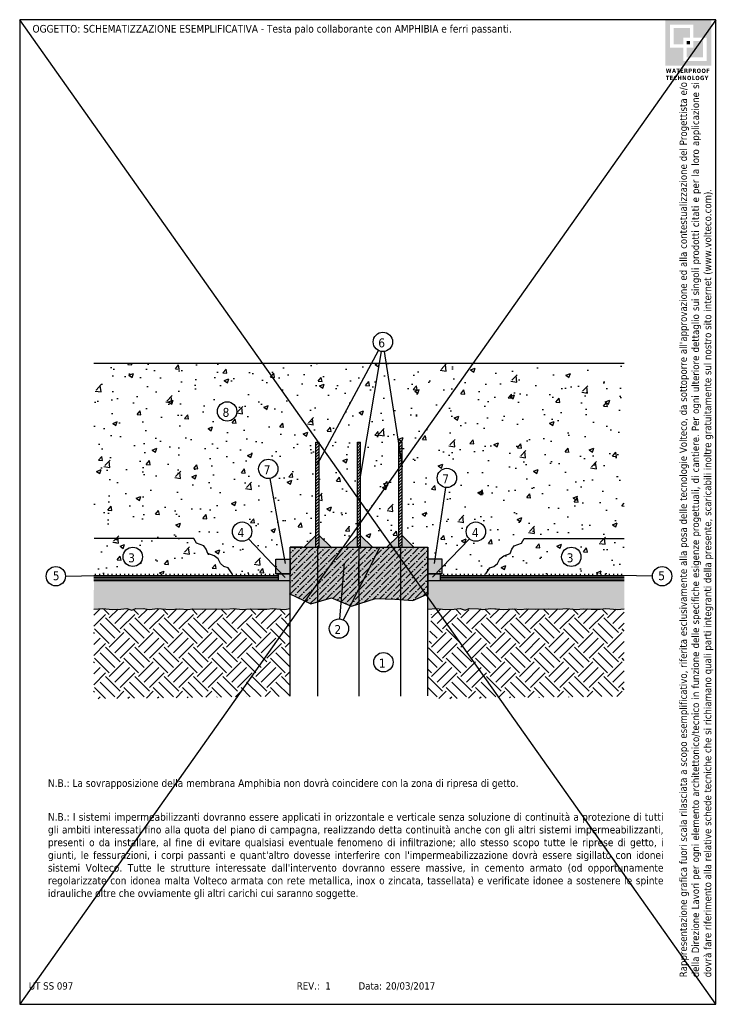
# Model space of a CAD drawing. Extents: x 80953 to 81082, y -8489 to -8459.
# Tile 1 of 5: x 80953 to 80974, y -8489 to -8459. Entities that reach past the tile are written whole.
import ezdxf
from ezdxf.enums import TextEntityAlignment as Align

# ---------------------------------------------------------------- set-up
doc = ezdxf.new("R2010")
doc.units = 0
doc.header["$LTSCALE"] = 25
doc.header["$MEASUREMENT"] = 0
doc.linetypes.add('CONTINUA', pattern=[0])
doc.linetypes.add('TRATTEGGIATA2', pattern=[22, 16, -6])
doc.layers.get('0').update_dxf_attribs({"linetype": 'CONTINUOUS'})
doc.layers.add('107', color=7, linetype='CONTINUA')
doc.layers.add('146', color=6, linetype='CONTINUA')
doc.layers.add('nascosto', color=7, linetype='CONTINUOUS', lineweight=25, plot=False)
doc.styles.add('Tahoma', font='tahoma.ttf', dxfattribs={"height": 0.35})
pattern_1 = [(45, (65.50205, 9.4752), (6e-17, 0.8838834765), [0.625, -0.625]), (45, (65.3363, 9.6409), (6e-17, 0.8838834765), [0.625, -0.625]), (45, (65.1706, 9.80665), (6e-17, 0.8838834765), [0.625, -0.625]), (135, (65.1706, 9.91714), (-0.8838834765, 1e-16), [0.625, -0.625]), (135, (65.3363, 10.08287), (-0.8838834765, 1e-16), [0.625, -0.625]), (135, (65.50205, 10.2486), (-0.8838834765, 1e-16), [0.625, -0.625])]

msp = doc.modelspace()

# ---------------------------------------------------------------- hatches: boundary and pattern name
h = msp.add_hatch(color=252)
h.dxf.hatch_style = 1
h.paths.add_polyline_path([(80973.695, -8459.195), (80972.306, -8459.195), (80972.306, -8460.583), (80973.695, -8460.583)])
h.paths.add_polyline_path([(80972.451, -8460.043), (80972.451, -8459.341), (80973.154, -8459.341), (80973.154, -8459.734), (80973.55, -8459.734), (80973.55, -8460.436), (80972.847, -8460.436), (80972.847, -8460.043)], flags=16)
h.paths.add_polyline_path([(80972.555, -8459.94), (80972.555, -8459.445), (80973.05, -8459.445), (80973.05, -8459.734), (80972.847, -8459.734), (80972.847, -8459.94)], flags=0)
h.paths.add_polyline_path([(80972.951, -8460.043), (80973.154, -8460.043), (80973.154, -8459.838), (80973.446, -8459.838), (80973.446, -8460.333), (80972.951, -8460.333)], flags=0)
h.paths.add_polyline_path([(80972.951, -8459.94), (80972.951, -8459.838), (80973.05, -8459.838), (80973.05, -8459.94)], flags=0)
h.paths.add_polyline_path([(80973.05, -8459.445), (80972.555, -8459.445), (80972.555, -8459.94), (80972.847, -8459.94), (80972.847, -8459.734), (80973.05, -8459.734)], flags=0)
h.paths.add_polyline_path([(80973.05, -8459.838), (80972.951, -8459.838), (80972.951, -8459.94), (80973.05, -8459.94)], flags=0)
h.paths.add_polyline_path([(80973.446, -8459.838), (80973.154, -8459.838), (80973.154, -8460.043), (80972.951, -8460.043), (80972.951, -8460.333), (80973.446, -8460.333)], flags=0)
h = msp.add_hatch(color=252)
h.dxf.hatch_style = 1
h.paths.add_polyline_path([(80973.05, -8459.445), (80972.555, -8459.445), (80972.555, -8459.94), (80972.847, -8459.94), (80972.847, -8459.734), (80973.05, -8459.734)])
h = msp.add_hatch(color=252)
h.dxf.hatch_style = 1
h.paths.add_polyline_path([(80973.05, -8459.838), (80972.951, -8459.838), (80972.951, -8459.94), (80973.05, -8459.94)])
h = msp.add_hatch(color=252)
h.dxf.hatch_style = 1
h.paths.add_polyline_path([(80973.446, -8459.838), (80973.154, -8459.838), (80973.154, -8460.043), (80972.951, -8460.043), (80972.951, -8460.333), (80973.446, -8460.333)])
at = {"linetype": 'CONTINUA'}
h = msp.add_hatch(dxfattribs=at)
h.set_pattern_fill('AR-CONC', color=256, scale=0.2)
h.set_pattern_definition([(50, (0, 0), (1.434520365, -0.12550427), [0.15, -1.65]), (355, (0, 0), (-0.277502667, 1.504384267), [0.12, -1.32]), (100.4514445, (0.1195, -0.0105), (1.157017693, 1.378879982), [0.127480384, -1.402284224]), (46.1842, (0, 0.4), (2.13448266, -0.33103856), [0.225, -2.475]), (96.6356355, (0.1779, 0.3724), (1.86932389, 1.9482372), [0.191220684, -2.10342752]), (351.184164, (0, 0.4), (1.86932389, 1.9482372), [0.18, -1.98]), (21, (0.2, 0.3), (1.193814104, -0.805237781), [0.15, -1.65]), (326, (0.2, 0.3), (0.486630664, 1.45030009), [0.12, -1.32]), (71.4514447, (0.2995, 0.2329), (1.680444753, 0.645062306), [0.12748038, -1.402284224]), (37.5, (0, 0), (0.0243197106, 0.6657877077), [0, -1.304, 0, -1.34, 0, -1.325]), (7.5, (0, 0), (0.526139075, 0.788823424), [0, -0.764, 0, -1.274, 0, -0.505]), (327.5, (-0.446, 0), (1.0676448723, -0.0451097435), [0, -0.5, 0, -1.56, 0, -2.07]), (317.5, (-0.646, 0), (1.166372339, 0.200209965), [0, -0.65, 0, -1.036, 0, -1.47])])
h.paths.add_polyline_path([(80971.068, -8469.557), (80963.887, -8469.557), (80964.253, -8471.941), (80964.368, -8471.941), (80964.368, -8474.751), (80964.725, -8475.108), (80965.142, -8475.108), (80965.142, -8475.494), (80965.35, -8475.494), (80965.674, -8473.307, -0.370395), (80965.426, -8473.018, -1), (80966.01, -8473.018, -0.459434), (80965.674, -8473.307), (80965.35, -8475.494), (80965.481, -8475.494), (80965.481, -8475.858), (80966.397, -8474.853, -0.21102), (80966.302, -8474.637, -1), (80966.885, -8474.637, -0.651501), (80966.397, -8474.853), (80965.481, -8475.858), (80965.481, -8475.911), (80966.893, -8475.911), (80967.017, -8475.732), (80967.14, -8475.686), (80967.244, -8475.596), (80967.315, -8475.453), (80967.439, -8475.369), (80967.627, -8475.297), (80967.679, -8475.161), (80967.75, -8475.07), (80967.97, -8474.98), (80968.045, -8474.843), (80971.068, -8474.843)])
h.paths.add_polyline_path([(80963.447, -8469.557), (80955.068, -8469.557), (80955.068, -8474.843), (80958.091, -8474.843), (80958.165, -8474.98), (80958.386, -8475.07), (80958.457, -8475.161), (80958.509, -8475.297), (80958.697, -8475.369), (80958.82, -8475.453), (80958.892, -8475.596), (80958.995, -8475.686), (80959.119, -8475.732), (80959.243, -8475.911), (80960.655, -8475.911), (80960.655, -8475.858), (80959.739, -8474.853, -0.651501), (80959.25, -8474.637, -1), (80959.834, -8474.637, -0.21102), (80959.739, -8474.853), (80960.655, -8475.858), (80960.655, -8475.494), (80960.83, -8475.494), (80960.384, -8473.032, -0.467782), (80960.04, -8472.745, -1), (80960.624, -8472.745, -0.3626), (80960.384, -8473.032), (80960.83, -8475.494), (80960.994, -8475.494), (80960.994, -8475.108), (80961.411, -8475.108), (80961.768, -8474.751), (80961.768, -8471.941), (80961.868, -8471.941), (80961.868, -8472.502)])
h.paths.add_polyline_path([(80958.8, -8471.011, -1), (80959.383, -8471.011, -1)], flags=16)
h.paths.add_polyline_path([(80963.681, -8469.557), (80963.447, -8469.557), (80961.868, -8472.502), (80961.868, -8474.751), (80962.225, -8475.108), (80962.661, -8475.108), (80963.018, -8474.751), (80963.018, -8471.941), (80963.118, -8471.941), (80963.118, -8472.88)])
h.paths.add_polyline_path([(80963.887, -8469.557), (80963.681, -8469.557), (80963.118, -8472.88), (80963.118, -8474.751), (80963.475, -8475.108), (80963.911, -8475.108), (80964.268, -8474.751), (80964.268, -8472.036)])
h.paths.add_polyline_path([(80958.697, -8475.369), (80958.509, -8475.297), (80958.457, -8475.161), (80958.386, -8475.07), (80958.165, -8474.98), (80958.091, -8474.843), (80955.068, -8474.843), (80955.068, -8475.911), (80959.243, -8475.911), (80959.119, -8475.732), (80958.995, -8475.686), (80958.892, -8475.596), (80958.82, -8475.453)], flags=17)
h.paths.add_polyline_path([(80955.953, -8475.397, -1), (80956.537, -8475.397, -1)], flags=16)
h.paths.add_polyline_path([(80971.068, -8474.843), (80968.045, -8474.843), (80967.97, -8474.98), (80967.75, -8475.07), (80967.679, -8475.161), (80967.627, -8475.297), (80967.439, -8475.369), (80967.315, -8475.453), (80967.244, -8475.596), (80967.14, -8475.686), (80967.017, -8475.732), (80966.893, -8475.911), (80971.068, -8475.911)])
h.paths.add_polyline_path([(80969.764, -8475.397, -1), (80969.18, -8475.397, -1)], flags=16)
h.paths.add_polyline_path([(80958.883, -8471.252), (80959.227, -8471.252), (80959.227, -8470.828), (80958.883, -8470.828)], flags=24)
h.paths.add_polyline_path([(80956.037, -8475.637), (80956.381, -8475.637), (80956.381, -8475.215), (80956.037, -8475.215)], flags=24)
h.paths.add_polyline_path([(80969.264, -8475.637), (80969.607, -8475.637), (80969.607, -8475.215), (80969.264, -8475.215)], flags=24)
h = msp.add_hatch(dxfattribs=at)
h.set_pattern_fill('ANSI31', color=256, scale=0.5, style=0)
h.set_pattern_definition([(45, (89.377516, 11.149927), (-0.044194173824, 0.044194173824), [])])
h.paths.add_polyline_path([(80961.868, -8471.941), (80961.768, -8471.941), (80961.768, -8475.108), (80961.868, -8475.108)])
h.paths.add_polyline_path([(80963.118, -8471.941), (80963.018, -8471.941), (80963.018, -8475.108), (80963.118, -8475.108)])
h.paths.add_polyline_path([(80964.368, -8472.686), (80964.268, -8472.036), (80964.268, -8475.108), (80964.368, -8475.108)])
h.paths.add_polyline_path([(80964.368, -8471.941), (80964.268, -8471.941), (80964.268, -8472.036), (80964.368, -8472.686)])
h = msp.add_hatch(color=133, dxfattribs=at)
h.dxf.hatch_style = 1
h.paths.add_polyline_path([(80961.768, -8474.751), (80961.411, -8475.108), (80961.768, -8475.108)])
h.paths.add_polyline_path([(80961.868, -8474.751), (80961.868, -8475.108), (80962.225, -8475.108)])
h = msp.add_hatch(color=133, dxfattribs=at)
h.dxf.hatch_style = 1
h.paths.add_polyline_path([(80963.018, -8474.751), (80962.661, -8475.108), (80963.018, -8475.108)])
h.paths.add_polyline_path([(80963.118, -8474.751), (80963.118, -8475.108), (80963.475, -8475.108)])
h = msp.add_hatch(color=133, dxfattribs=at)
h.dxf.hatch_style = 1
h.paths.add_polyline_path([(80964.268, -8474.751), (80963.911, -8475.108), (80964.268, -8475.108)])
h.paths.add_polyline_path([(80964.368, -8474.751), (80964.368, -8475.108), (80964.725, -8475.108)])
h = msp.add_hatch(color=253, dxfattribs=at)
h.dxf.hatch_style = 1
h.paths.add_polyline_path([(80961.818, -8475.108), (80960.994, -8475.108), (80960.994, -8476.502), (80960.994, -8476.515), (80961.616, -8476.811), (80961.818, -8476.754)])
h.paths.add_polyline_path([(80963.068, -8475.108), (80961.818, -8475.108), (80961.818, -8476.754), (80962.239, -8476.636), (80962.809, -8476.874), (80963.068, -8476.356)])
h.paths.add_polyline_path([(80963.693, -8475.108), (80963.068, -8475.108), (80963.068, -8476.356)], flags=17)
h.paths.add_polyline_path([(80963.068, -8476.356), (80962.809, -8476.874), (80962.843, -8476.889), (80963.068, -8476.816)])
h.paths.add_polyline_path([(80964.318, -8475.108), (80963.693, -8475.108), (80963.068, -8476.356), (80963.068, -8476.816), (80963.564, -8476.655), (80964.149, -8476.675), (80964.318, -8476.687)])
h.paths.add_polyline_path([(80965.142, -8475.108), (80964.318, -8475.108), (80964.318, -8476.687), (80964.695, -8476.714), (80965.142, -8476.521)])
h = msp.add_hatch(dxfattribs=at)
h.set_pattern_fill('ANSI36', color=256, style=0)
h.paths.add_polyline_path([(80961.818, -8475.108), (80960.994, -8475.108), (80960.994, -8476.515), (80961.616, -8476.811), (80961.818, -8476.754)])
h.paths.add_polyline_path([(80963.068, -8475.108), (80961.818, -8475.108), (80961.818, -8476.754), (80962.239, -8476.636), (80962.843, -8476.889), (80963.068, -8476.816)])
h.paths.add_polyline_path([(80964.318, -8475.108), (80963.068, -8475.108), (80963.068, -8475.547), (80963.068, -8476.226), (80963.068, -8476.816), (80963.564, -8476.655), (80964.149, -8476.675), (80964.318, -8476.687)])
h.paths.add_polyline_path([(80965.142, -8475.108), (80964.772, -8475.108), (80964.318, -8475.108), (80964.318, -8476.687), (80964.695, -8476.714), (80965.142, -8476.521)])
h = msp.add_hatch(color=1, dxfattribs=at)
h.dxf.hatch_style = 1
h.paths.add_polyline_path([(80960.558, -8475.726), (80960.558, -8475.911), (80960.733, -8475.911)], flags=17)
h.paths.add_polyline_path([(80960.994, -8475.463), (80960.558, -8475.463), (80960.558, -8475.726), (80960.733, -8475.911), (80960.994, -8475.911)])
h.paths.add_polyline_path([(80965.58, -8475.463), (80965.145, -8475.463), (80965.145, -8475.911), (80965.58, -8475.911)])
h = msp.add_hatch(dxfattribs=at)
h.set_pattern_fill('LINE', color=256, angle=90)
h.paths.add_polyline_path([(80960.626, -8475.961), (80960.626, -8475.911), (80955.068, -8475.911), (80955.068, -8475.961)])
h.paths.add_polyline_path([(80965.512, -8475.911), (80965.512, -8475.961), (80971.068, -8475.961), (80971.068, -8475.911)])
h = msp.add_hatch(color=4, dxfattribs=at)
h.dxf.hatch_style = 1
h.paths.add_polyline_path([(80960.626, -8475.961), (80955.068, -8475.961), (80955.068, -8476.011), (80960.626, -8476.011)])
h.paths.add_polyline_path([(80960.626, -8476.061), (80955.068, -8476.061), (80955.068, -8476.111), (80960.626, -8476.111)])
h.paths.add_polyline_path([(80971.068, -8475.961), (80965.512, -8475.961), (80965.512, -8476.011), (80971.068, -8476.011)])
h.paths.add_polyline_path([(80971.068, -8476.061), (80965.512, -8476.061), (80965.512, -8476.111), (80971.068, -8476.111)])
h = msp.add_hatch(color=133, dxfattribs=at)
h.dxf.hatch_style = 1
h.paths.add_polyline_path([(80960.994, -8475.911), (80960.626, -8475.911), (80960.626, -8476.111), (80960.994, -8476.111)])
h.paths.add_polyline_path([(80965.512, -8475.911), (80965.142, -8475.911), (80965.142, -8476.111), (80965.512, -8476.111)])
h = msp.add_hatch(dxfattribs=at)
h.set_pattern_fill('AR-SAND', color=256, scale=0.2)
h.set_pattern_definition([(37.5, (0, 0), (-0.0125986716, 0.3853647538), [0, -0.304, 0, -0.34, 0, -0.325]), (7.5, (0, 0), (0.353955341, 0.564429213), [0, -0.164, 0, -0.274, 0, -0.105]), (327.5, (-0.246, 0), (0.6228283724, 0.0011318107), [0, -0.1, 0, -0.36, 0, -0.47]), (317.5, (-0.246, 0), (0.601225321, 0.175535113), [0, -0.05, 0, -0.236, 0, -0.27])])
h.paths.add_polyline_path([(80960.994, -8476.111), (80955.071, -8476.111), (80955.068, -8476.979), (80955.343, -8476.96), (80955.625, -8476.989), (80955.888, -8476.971), (80956.07, -8476.96), (80956.212, -8477.002), (80956.336, -8476.957), (80956.617, -8476.964), (80956.753, -8476.982), (80956.989, -8476.957), (80957.36, -8476.984), (80957.658, -8476.964), (80957.906, -8476.982), (80958.052, -8476.964), (80958.334, -8476.978), (80958.726, -8476.962), (80959.057, -8476.978), (80959.273, -8476.96), (80959.561, -8476.99), (80959.782, -8476.963), (80960.012, -8476.979), (80960.291, -8476.976), (80960.463, -8476.956), (80960.817, -8476.99), (80960.994, -8476.958)])
h.paths.add_polyline_path([(80971.068, -8476.111), (80965.142, -8476.111), (80965.142, -8476.521), (80965.142, -8476.977), (80965.397, -8476.96), (80965.678, -8476.989), (80965.942, -8476.971), (80966.124, -8476.96), (80966.266, -8477.002), (80966.39, -8476.957), (80966.671, -8476.964), (80966.806, -8476.982), (80967.042, -8476.957), (80967.414, -8476.984), (80967.712, -8476.964), (80967.959, -8476.982), (80968.106, -8476.964), (80968.388, -8476.978), (80968.78, -8476.962), (80969.11, -8476.978), (80969.327, -8476.96), (80969.615, -8476.99), (80969.836, -8476.963), (80970.066, -8476.979), (80970.345, -8476.976), (80970.516, -8476.956), (80970.87, -8476.99), (80971.068, -8476.969)])
h = msp.add_hatch(dxfattribs=at)
h.set_pattern_fill('EARTH', color=8, scale=2.5, angle=45, style=0)
h.set_pattern_definition(pattern_1)
h.paths.add_polyline_path([(80955.068, -8477.197), (80955.068, -8479.678), (80960.994, -8479.602), (80960.994, -8476.958), (80960.817, -8476.99), (80960.463, -8476.956), (80960.291, -8476.976), (80960.012, -8476.979), (80959.782, -8476.963), (80959.561, -8476.99), (80959.273, -8476.96), (80959.057, -8476.978), (80958.726, -8476.962), (80958.334, -8476.978), (80958.052, -8476.964), (80957.906, -8476.982), (80957.658, -8476.964), (80957.36, -8476.984), (80956.989, -8476.957), (80956.753, -8476.982), (80956.617, -8476.964), (80956.336, -8476.957), (80956.212, -8477.002), (80956.07, -8476.96), (80955.888, -8476.971), (80955.625, -8476.989), (80955.343, -8476.96), (80955.088, -8476.977)])
h = msp.add_hatch(dxfattribs=at)
h.set_pattern_fill('EARTH', color=8, scale=2.5, angle=45, style=0)
h.set_pattern_definition(pattern_1)
h.paths.add_polyline_path([(80971.068, -8479.604), (80971.068, -8476.977), (80970.998, -8476.99), (80970.644, -8476.956), (80970.473, -8476.976), (80970.193, -8476.979), (80969.964, -8476.963), (80969.743, -8476.99), (80969.455, -8476.96), (80969.238, -8476.978), (80968.907, -8476.962), (80968.516, -8476.978), (80968.233, -8476.964), (80968.087, -8476.982), (80967.839, -8476.964), (80967.542, -8476.984), (80967.17, -8476.957), (80966.934, -8476.982), (80966.799, -8476.964), (80966.517, -8476.957), (80966.394, -8477.002), (80966.252, -8476.96), (80966.069, -8476.971), (80965.806, -8476.989), (80965.525, -8476.96), (80965.27, -8476.977), (80965.144, -8478.329), (80965.161, -8479.679)])

# ---------------------------------------------------------------- linework, layer by layer
for p, q in [((80961.814, -8472.602), (80963.653, -8469.173)), ((80963.741, -8469.202), (80963.092, -8473.034)), ((80963.832, -8469.202), (80964.368, -8472.686)), ((80960.85, -8475.6), (80960.384, -8473.032)), ((80965.674, -8473.307), (80965.334, -8475.6)), ((80959.739, -8474.853), (80960.837, -8476.023)), ((80966.397, -8474.853), (80965.283, -8476.013)), ((80963.693, -8475.108), (80962.595, -8477.301)), ((80962.489, -8477.271), (80962.63, -8475.589)), ((80954.216, -8475.978), (80955.178, -8475.963)), ((80955.068, -8476.011), (80960.626, -8476.011)), ((80955.068, -8476.061), (80960.626, -8476.061)), ((80955.071, -8475.961), (80960.626, -8475.961)), ((80960.558, -8475.911), (80960.994, -8475.911)), ((80960.626, -8475.911), (80960.994, -8475.911)), ((80960.626, -8475.911), (80960.626, -8476.111)), ((80960.655, -8475.911), (80960.894, -8475.911)), ((80965.512, -8475.911), (80965.145, -8475.911)), ((80965.58, -8475.911), (80965.145, -8475.911)), ((80965.512, -8475.911), (80965.512, -8476.111)), ((80965.512, -8475.961), (80971.065, -8475.961)), ((80965.512, -8475.961), (80971.065, -8475.961)), ((80965.512, -8476.011), (80971.065, -8476.011)), ((80965.512, -8476.061), (80971.068, -8476.061)), ((80971.919, -8475.978), (80970.958, -8475.963)), ((80955.068, -8476.111), (80960.994, -8476.111)), ((80965.142, -8476.111), (80971.068, -8476.111))]:
    msp.add_line(p, q, dxfattribs=at)
at = {"linetype": 'Continuous'}
for p, q in [((80961.768, -8471.941), (80961.868, -8471.941)), ((80961.768, -8475.125), (80961.768, -8471.941)), ((80961.868, -8475.108), (80961.868, -8471.941)), ((80963.018, -8471.941), (80963.118, -8471.941)), ((80963.018, -8475.108), (80963.018, -8471.941)), ((80963.118, -8475.149), (80963.118, -8471.941)), ((80964.268, -8471.941), (80964.368, -8471.941)), ((80964.268, -8475.108), (80964.268, -8471.941)), ((80964.368, -8475.108), (80964.368, -8471.941)), ((80961.411, -8475.108), (80961.768, -8474.751)), ((80962.225, -8475.108), (80961.868, -8474.751)), ((80962.661, -8475.108), (80963.018, -8474.751)), ((80963.475, -8475.108), (80963.118, -8474.751)), ((80963.911, -8475.108), (80964.268, -8474.751)), ((80964.725, -8475.108), (80964.368, -8474.751)), ((80961.618, -8475.108), (80961.768, -8475.108)), ((80961.768, -8475.108), (80961.768, -8474.958)), ((80961.768, -8475.125), (80961.768, -8475.108)), ((80961.868, -8475.108), (80961.868, -8474.958)), ((80961.868, -8475.108), (80962.018, -8475.108)), ((80963.118, -8475.108), (80963.118, -8475.149))]:
    msp.add_line(p, q, dxfattribs=at)
at = {"linetype": 'TRATTEGGIATA2'}
for p, q in [((80961.818, -8475.108), (80961.818, -8479.602)), ((80963.068, -8475.108), (80963.068, -8479.602)), ((80964.318, -8475.108), (80964.318, -8479.602))]:
    msp.add_line(p, q, dxfattribs=at)
at = {"linetype": 'CONTINUA'}
for points in [[(80959.243, -8475.911), (80959.119, -8475.732), (80958.995, -8475.686), (80958.892, -8475.596), (80958.82, -8475.453), (80958.697, -8475.369), (80958.509, -8475.297), (80958.457, -8475.161), (80958.386, -8475.07), (80958.165, -8474.98), (80958.091, -8474.843)], [(80966.893, -8475.911), (80967.017, -8475.732), (80967.14, -8475.686), (80967.244, -8475.596), (80967.315, -8475.453), (80967.439, -8475.369), (80967.627, -8475.297), (80967.679, -8475.161), (80967.75, -8475.07), (80967.97, -8474.98), (80968.045, -8474.843)], [(80960.994, -8476.502), (80960.994, -8475.108), (80965.142, -8475.108), (80965.142, -8476.521)], [(80960.965, -8476.502), (80961.616, -8476.811), (80962.239, -8476.636), (80962.843, -8476.889), (80963.564, -8476.655), (80964.149, -8476.675), (80964.695, -8476.714), (80965.177, -8476.506)], [(80955.068, -8476.979), (80955.343, -8476.96), (80955.625, -8476.989), (80955.888, -8476.971), (80956.07, -8476.96), (80956.212, -8477.002), (80956.336, -8476.957), (80956.617, -8476.964), (80956.753, -8476.982), (80956.989, -8476.957), (80957.36, -8476.984), (80957.658, -8476.964), (80957.906, -8476.982), (80958.052, -8476.964), (80958.334, -8476.978), (80958.726, -8476.962), (80959.057, -8476.978), (80959.273, -8476.96), (80959.561, -8476.99), (80959.782, -8476.963), (80960.012, -8476.979), (80960.291, -8476.976), (80960.463, -8476.956), (80960.817, -8476.99), (80960.994, -8476.958)], [(80965.142, -8476.977), (80965.397, -8476.96), (80965.678, -8476.989), (80965.942, -8476.971), (80966.124, -8476.96), (80966.266, -8477.002), (80966.39, -8476.957), (80966.671, -8476.964), (80966.806, -8476.982), (80967.042, -8476.957), (80967.414, -8476.984), (80967.712, -8476.964), (80967.959, -8476.982), (80968.106, -8476.964), (80968.388, -8476.978), (80968.78, -8476.962), (80969.11, -8476.978), (80969.327, -8476.96), (80969.615, -8476.99), (80969.836, -8476.963), (80970.066, -8476.979), (80970.345, -8476.976), (80970.516, -8476.956), (80970.87, -8476.99), (80971.068, -8476.969)]]:
    msp.add_lwpolyline(points, dxfattribs=at)
for points in [[(80960.558, -8475.463), (80960.994, -8475.463), (80960.994, -8475.911), (80960.558, -8475.911)], [(80965.58, -8475.463), (80965.145, -8475.463), (80965.145, -8475.911), (80965.58, -8475.911)]]:
    msp.add_lwpolyline(points, close=True, dxfattribs=at)
for centre in [(80963.788, -8468.914), (80959.091, -8471.011), (80960.332, -8472.745), (80965.718, -8473.018), (80959.542, -8474.637), (80966.593, -8474.637), (80956.245, -8475.397), (80969.472, -8475.397), (80953.924, -8475.982), (80972.211, -8475.982), (80962.464, -8477.562), (80963.805, -8478.575)]:
    msp.add_circle(centre, 0.292, dxfattribs=at)
at = {"layer": '107', "color": 7, "linetype": 'CONTINUA'}
for p, q in [((80955.068, -8469.557), (80971.068, -8469.557)), ((80958.091, -8474.843), (80955.082, -8474.843)), ((80968.045, -8474.843), (80971.068, -8474.843)), ((80961.364, -8475.108), (80960.994, -8475.108)), ((80960.994, -8479.602), (80960.994, -8475.108)), ((80961.364, -8475.108), (80961.768, -8475.108)), ((80961.868, -8475.108), (80963.018, -8475.108)), ((80964.368, -8475.108), (80965.142, -8475.108)), ((80964.772, -8475.108), (80965.142, -8475.108)), ((80965.142, -8479.587), (80965.142, -8475.108)), ((80963.068, -8476.226), (80963.068, -8475.547))]:
    msp.add_line(p, q, dxfattribs=at)
at = {"layer": 'nascosto', "color": 1, "linetype": 'CONTINUA'}
for p, q in [((80952.834, -8459.195), (80952.834, -8488.895)), ((80973.834, -8459.195), (80952.834, -8459.195)), ((80973.834, -8488.895), (80952.834, -8459.195)), ((80973.834, -8459.195), (80952.834, -8488.895)), ((80973.834, -8488.895), (80973.834, -8459.195)), ((80952.834, -8488.895), (80973.834, -8488.895))]:
    msp.add_line(p, q, dxfattribs=at)

# ---------------------------------------------------------------- texts
at = {"style": 'Tahoma'}
for s, p in [('UT SS 097', (80953.111, -8488.23)), ('REV.:', (80961.192, -8488.23)), (' 1', (80961.968, -8488.23)), ('Data:', (80963.055, -8488.23)), ('20/03/2017', (80963.872, -8488.23))]:
    msp.add_text(s, height=0.22, rotation=0.0017, dxfattribs=at).set_placement(p, align=Align.TOP_LEFT)
at = {"insert": (80953.221, -8459.353), "char_height": 0.23, "attachment_point": 1, "style": 'Tahoma'}
msp.add_mtext_dynamic_manual_height_columns('\\pxa0.83333,sm1.15,qj;OGGETTO: SCHEMATIZZAZIONE ESEMPLIFICATIVA - Testa palo collaborante con AMPHIBIA e ferri passanti.', width=19.87543, gutter_width=0, heights=[2.721], dxfattribs=at)
at = {"color": 252, "insert": (80972.324, -8460.67), "char_height": 0.13017, "attachment_point": 1, "style": 'Tahoma'}
msp.add_mtext_dynamic_manual_height_columns('{\\fTahoma|b1|i0|c0|p34;\\T1.1;WATERPROOF TECHNOLOGY}', width=1.63687, gutter_width=12.5, heights=[0], dxfattribs=at)
at = {"insert": (80972.738, -8488.08), "char_height": 0.22, "attachment_point": 1, "rotation": 90, "style": 'Tahoma'}
msp.add_mtext_dynamic_manual_height_columns("\\pxqj;Rappresentazione grafica fuori scala rilasciata a scopo esemplificativo, riferita esclusivamente alla posa delle tecnologie Volteco, da sottoporre all'approvazione ed alla contestualizzazione del Progettista e/o della Direzione Lavori per ogni elemento architettonico/tecnico in funzione delle specifiche esigenze progettuali, di cantiere. Per ogni ulteriore dettaglio sui singoli prodotti citati e per la loro applicazione si dovrà fare riferimento alla relative schede tecniche che si richiamano quali parti integranti della presente, scaricabili inoltre gratuitamente sul nostro sito internet (www.volteco.com).", width=26.9233, gutter_width=0, heights=[3.545], dxfattribs=at)
at = {"char_height": 0.23, "width": 18.51096, "attachment_point": 1, "style": 'Tahoma'}
for s, insert in [('\\pxqj;N.B.: La sovrapposizione della membrana Amphibia non dovrà coincidere con la zona di ripresa di getto.', (80953.686, -8482.107)), ("\\pxqj;N.B.: I sistemi impermeabilizzanti dovranno essere applicati in orizzontale e verticale senza soluzione di continuità a protezione di tutti gli ambiti interessati fino alla quota del piano di campagna, realizzando detta continuità anche con gli altri sistemi impermeabilizzanti, presenti o da installare, al fine di evitare qualsiasi eventuale fenomeno di infiltrazione; allo stesso scopo tutte le riprese di getto, i giunti, le fessurazioni, i corpi passanti e quant'altro dovesse interferire con l'impermeabilizzazione dovrà essere sigillato con idonei sistemi Volteco. Tutte le strutture interessate dall'intervento dovranno essere massive, in cemento armato (od opportunamente regolarizzate con idonea malta Volteco armata con rete metallica, inox o zincata, tassellata) e verificate idonee a sostenere le spinte idrauliche oltre che ovviamente gli altri carichi cui saranno soggette.", (80953.686, -8483.128))]:
    msp.add_mtext(s, dxfattribs=dict(at, insert=insert))
at = {"layer": '146', "color": 7, "style": 'Tahoma'}
for s, p in [('6', (80963.65, -8469.078)), ('8', (80958.954, -8471.175)), ('7', (80960.194, -8472.909)), ('7', (80965.58, -8473.182)), ('4', (80959.405, -8474.801)), ('4', (80966.472, -8474.801)), ('3', (80956.107, -8475.561)), ('3', (80969.334, -8475.561)), ('5', (80953.832, -8476.1)), ('5', (80972.097, -8476.1)), ('2', (80962.327, -8477.726)), ('1', (80963.667, -8478.739))]:
    msp.add_text(s, height=0.27, dxfattribs=at).set_placement(p)

doc.saveas('drawing.dxf')
